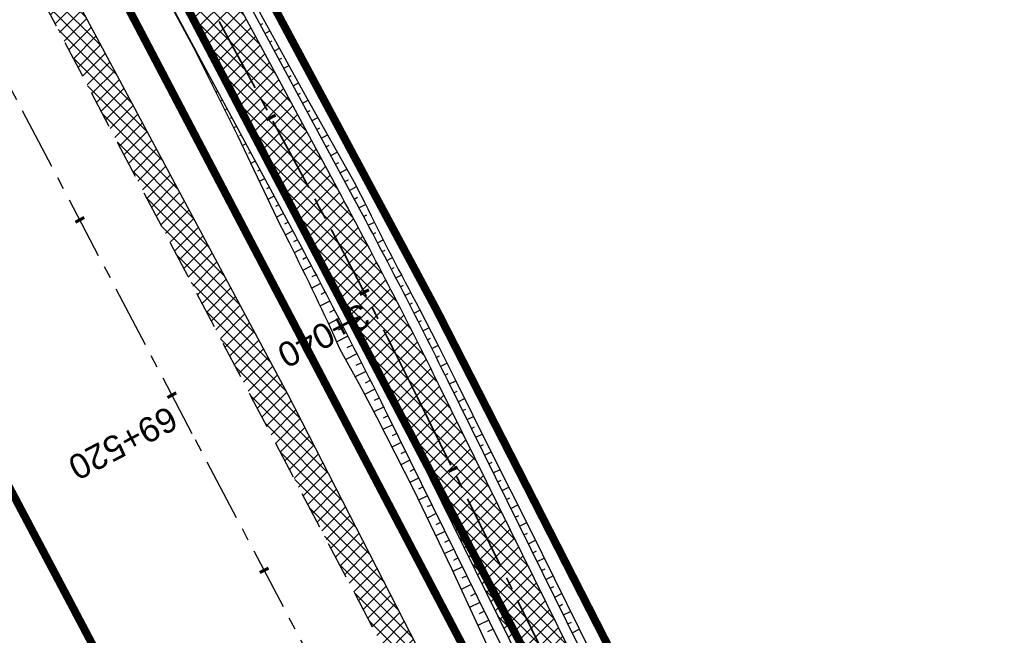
# Model space of a CAD drawing. Header units: metres. Extents: x 7529682 to 7533751, y 5721195 to 5727842.
# Tile 69 of 210: x 7531116 to 7531166, y 5725097 to 5725128. Entities that reach past the tile are written whole.
import ezdxf

# ---------------------------------------------------------------- set-up
doc = ezdxf.new("R2010")
doc.units = ezdxf.units.M
for name, pattern in [('817-dzialki-09-05-04$0$HIDDEN', [0.375, 0.25, -0.125]), ('ACAD_ISO05W100', [33, 24, -3, 0, -3, 0, -3]), ('CENTER', [50.8, 31.75, -6.35, 6.35, -6.35]), ('CENTER2', [28.575, 19.05, -3.175, 3.175, -3.175]), ('HIDDEN', [9.525, 6.35, -3.175])]:
    doc.linetypes.add(name, pattern=pattern)
for name, color, linetype in [('C-DROGI-SYTUACJA', 7, 'Continuous'), ('C-DROGI-SYTUACJA-ETYKIETY', 7, 'Continuous'), ('D-hatch-pobocza', 131, 'Continuous'), ('D-pobocza', 60, 'Continuous'), ('D-rowy', 160, 'Continuous'), ('D-skarpa', 2, 'Continuous'), ('D-skarpa-kreskowanie', 2, 'Continuous')]:
    doc.layers.add(name, color=color, linetype=linetype)
for name, color, linetype, lineweight, true_color in [('D-ewidencja-numery', 7, 'Continuous', 50, 0x40ff00), ('D-hatch-ciag-pieszo-rowerowy', 7, 'Continuous', 13, 0xff9f80), ('D-LR-etap-III', 7, '817-dzialki-09-05-04$0$HIDDEN', 50, 0x00008f)]:
    doc.layers.add(name, color=color, linetype=linetype, lineweight=lineweight, true_color=true_color)
for name, color, linetype, lineweight in [('D-krawędzie', 3, 'Continuous', 30), ('D-obrzeża', 2, 'Continuous', 30), ('D-oś', 10, 'CENTER', 30), ('D-pas-drogowy', 7, 'ACAD_ISO05W100', 50)]:
    doc.layers.add(name, color=color, linetype=linetype, lineweight=lineweight)
doc.layers.add('poprzeczki', color=7, linetype='Continuous', true_color=0x0000c7)
doc.styles.get("Standard").update_dxf_attribs({"font": 'arial.ttf'})
pattern_1 = [(45, (0, 0), (-0.33675960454, 0.33675960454), []), (135, (0, 0), (-0.33675960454, -0.33675960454), [])]

# ---------------------------------------------------------------- blocks, each defined once
blk = doc.blocks.new('AeccTickLine')
at = {"color": 0, "linetype": 'ByBlock', "lineweight": -2}
blk.add_line((0, 1), (0, -1), dxfattribs=at)

msp = doc.modelspace()

# ---------------------------------------------------------------- hatches: boundary and pattern name
at = {"layer": 'D-hatch-ciag-pieszo-rowerowy'}
h = msp.add_hatch(dxfattribs=at)
h.set_pattern_fill('ANSI37', color=256, scale=0.15, style=0)
h.set_pattern_definition(pattern_1)
h.paths.add_polyline_path([(7531118.165, 5725142.897), (7531117.077, 5725142.282), (7531130.341, 5725117.67, -0.009012), (7531135.299, 5725108.06), (7531145.036, 5725088.322, 0.075286), (7531150.171, 5725080.951), (7531151.457, 5725079.596), (7531152.272, 5725080.553), (7531151.217, 5725081.666, -0.075252), (7531146.083, 5725089.033), (7531136.397, 5725108.66, 0.008978), (7531131.457, 5725118.234)])
h.paths.add_polyline_path([(7531119.253, 5725143.512), (7531118.165, 5725142.897), (7531131.457, 5725118.234, -0.008978), (7531136.397, 5725108.66), (7531146.083, 5725089.033, 0.075252), (7531151.217, 5725081.666), (7531152.272, 5725080.553), (7531153.087, 5725081.511), (7531152.262, 5725082.381, -0.075217), (7531147.129, 5725089.744), (7531137.495, 5725109.262, 0.008945), (7531132.573, 5725118.799)])
at = {"layer": 'D-hatch-pobocza'}
h = msp.add_hatch(dxfattribs=at)
h.set_pattern_fill('ANSI37', color=256, scale=0.15, style=0)
h.set_pattern_definition(pattern_1)
h.paths.add_polyline_path([(7531057.01, 5725246.72), (7531044.19, 5725271.11), (7531030.97, 5725296.42), (7531019.37, 5725318.31), (7531007.54, 5725340.71), (7530994.47, 5725365.47), (7530982.58, 5725387.65), (7530971.81, 5725408.22), (7530959.96, 5725430.76), (7530944.54, 5725460.14), (7530935.92, 5725477.07), (7530923.1, 5725500.31), (7530908, 5725529.49), (7530889.658, 5725563.375), (7530889.586, 5725561.257), (7530918.172, 5725507.178), (7530950.163, 5725446.305), (7530993.419, 5725364.265), (7531022.766, 5725308.719), (7531053.81, 5725249.872), (7531081.166, 5725197.875), (7531103.902, 5725154.541), (7531128.123, 5725108.448), (7531149.321, 5725068.209), (7531151.44, 5725067.36), (7531152.004, 5725067.286), (7531141.2, 5725086.69), (7531129.87, 5725108.78), (7531118.46, 5725130.11), (7531107.39, 5725151.39), (7531095.36, 5725174.01), (7531083.61, 5725196.49), (7531071.56, 5725218.8)])

# ---------------------------------------------------------------- linework, layer by layer
at = {"layer": 'C-DROGI-SYTUACJA', "color": 10, "linetype": 'CENTER2', "lineweight": 35, "ltscale": 0.2}
msp.add_lwpolyline([(7531022.845, 5725323.708), (7531032.808, 5725305.571, -0.004228), (7531035.213, 5725301.104), (7531059.944, 5725254.223, -0.004401), (7531062.366, 5725249.531), (7531071.709, 5725231.04, 0.004122), (7531073.975, 5725226.644), (7531073.975, 5725226.644), (7531087.383, 5725201.158), (7531110.122, 5725157.821), (7531131.457, 5725118.234, -0.008978), (7531136.397, 5725108.66), (7531146.083, 5725089.033, 0.075252), (7531151.217, 5725081.666), (7531154.313, 5725078.4, -0.068936), (7531156.869, 5725074.83), (7531166.993, 5725055.55, -0.068732)], format="xyb", dxfattribs=at)
at = {"layer": 'D-ewidencja-numery', "color": 12, "ltscale": 15, "true_color": 0xc70000}
msp.add_lwpolyline([(7530900.952, 5725579.946), (7530904.81, 5725571.977), (7530903.682, 5725568.566), (7530908.901, 5725558.845), (7530910.252, 5725545.672), (7530912.873, 5725538.646), (7530945.278, 5725478.464), (7530959.692, 5725450.246), (7531002.827, 5725368.192), (7531044.704, 5725290.314), (7531064.099, 5725253.213), (7531083.01, 5725216.678), (7531113.013, 5725158.466), (7531137.364, 5725113.071), (7531150.831, 5725086.712), (7531159.746, 5725076.641), (7531166.31, 5725074.58), (7531172.29, 5725062.58)], dxfattribs=at)
at = {"layer": 'D-krawędzie', "linetype": 'HIDDEN', "ltscale": 0.3, "flags": 128}
msp.add_lwpolyline([(7530572.01, 5726166.06), (7530620.381, 5726072.761), (7530641.555, 5726032.008), (7530660.961, 5725995.07), (7530689.128, 5725941.54), (7530707.336, 5725907.032), (7530725.256, 5725873.093), (7530743.97, 5725837.654), (7530770.527, 5725787.119), (7530787.864, 5725754.267), (7530809.898, 5725712.542), (7530824.739, 5725684.389), (7530840.856, 5725653.693), (7530860.675, 5725616.154), (7530865.283, 5725607.394), (7530878.05, 5725583.08), (7530918.172, 5725507.178), (7530950.163, 5725446.305), (7530993.419, 5725364.265), (7531022.766, 5725308.719), (7531053.81, 5725249.872), (7531081.166, 5725197.875), (7531103.902, 5725154.541), (7531128.123, 5725108.448), (7531149.3, 5725068.25), (7531167.38, 5725033.767), (7531197.165, 5724976.988), (7531228.151, 5724918.034), (7531253.153, 5724870.491), (7531286.796, 5724806.654), (7531306.74, 5724768.665), (7531335.094, 5724714.652), (7531357.319, 5724672.439), (7531373.645, 5724641.454), (7531392.162, 5724605.999), (7531418.48, 5724555.853), (7531439.727, 5724515.582), (7531468.399, 5724461.077), (7531491.782, 5724416.528), (7531531.99, 5724339.833), (7531557.227, 5724291.659), (7531569.852, 5724267.577), (7531591.376, 5724226.548), (7531610.004, 5724191.103), (7531616.883, 5724177.999), (7531629.985, 5724153.025), (7531641.007, 5724132.022), (7531664.906, 5724087.617), (7531677.644, 5724064.786), (7531683.112, 5724054.988), (7531686.753, 5724048.18), (7531695.448, 5724031.697), (7531703.749, 5724015.917), (7531709.214, 5724005.514), (7531719.389, 5723986.147), (7531726.295, 5723973), (7531732.741, 5723960.736), (7531735.13, 5723956.19)], dxfattribs=at)
at = {"layer": 'D-LR-etap-III', "ltscale": 10, "flags": 128}
msp.add_lwpolyline([(7531750.474, 5723895.103, 0.4, 0.4, 0), (7531750.505, 5723895.13, 0.4, 0.4, 0), (7531682.71, 5724022.92, 0.4, 0.4, 0), (7531619.177, 5724147.204, 0.4, 0.4, 0), (7531592.309, 5724198.489, 0.4, 0.4, 0), (7531553.264, 5724272.919, 0.4, 0.4, 0), (7531504.02, 5724366.79, 0.4, 0.4, 0), (7531482.09, 5724407.62, 0.4, 0.4, 0), (7531412.35, 5724541.183, 0.4, 0.4, 0), (7531388.464, 5724586.93, 0.4, 0.4, 0), (7531345.12, 5724669.94, 0.4, 0.4, 0), (7531127.66, 5725081.67, 0.4, 0.4, 0), (7531059.253, 5725211.041, 0.4, 0.4, 0), (7531008.007, 5725307.954, 0.4, 0.4, 0), (7530964.182, 5725390.836, 0.4, 0.4, 0), (7530914.557, 5725484.684, 0.4, 0.4, 0), (7530865.243, 5725577.494, 0.4, 0.4, 0), (7530840.085, 5725624.059, 0.4, 0.4, 0), (7530802.56, 5725694.925, 0.4, 0.4, 0), (7530755.54, 5725787.51, 0.4, 0.4, 0), (7530708.718, 5725876.303, 0.4, 0.4, 0), (7530695.12, 5725902.09, 0.4, 0.4, 0), (7530642.914, 5726001.078, 0.4, 0.4, 0), (7530634.935, 5726016.147, 0.4, 0.4, 0), (7530610.82, 5726061.93, 0.4, 0.4, 0), (7530610.82, 5726061.93, 0.4, 0.4, 0), (7530607.21, 5726063.51, 0.4, 0.4, 0), (7530597.42, 5726080.68, 0.4, 0.4, 0), (7530591.16, 5726088.44, 0.4, 0.4, 0), (7530581.28, 5726107.21, 0.4, 0.4, 0), (7530571.29, 5726130.56, 0.4, 0.4, 0), (7530549.555, 5726171.527, 0.4, 0.4, 0), (7530531.014, 5726206.474, 0.4, 0.4, 0), (7530516.461, 5726236.017, 0.4, 0.4, 0), (7530500.799, 5726266.141, 0.4, 0.4, 0), (7530491.35, 5726283.94, 0.4, 0.4, 0), (7530482.4, 5726303.41, 0.4, 0.4, 0), (7530482.4, 5726303.41, 0.4, 0.4, 0), (7530450.41, 5726357.28, 0.4, 0.4, 0), (7530397.759, 5726458.5, 0.4, 0.4, 0), (7530334.708, 5726583.665, 0.4, 0.4, 0), (7530303.939, 5726645.168, 0.4, 0.4, 0), (7530300.51, 5726651.778, 0.4, 0.4, 0), (7530289.214, 5726671.967, 0.4, 0.4, 0), (7530281.54, 5726685.57, 0.4, 0.4, 0), (7530261.371, 5726724.163, 0.4, 0.4, 0), (7530254.03, 5726738.21, 0.4, 0.4, 0), (7530197.22, 5726845.06, 0.4, 0.4, 0), (7530194.71, 5726849.15, 0.4, 0.4, 0), (7530195.92, 5726850.75, 0.4, 0.4, 0), (7530170.547, 5726892.961, 0.4, 0.4, 0), (7530143.175, 5726945.066, 0.4, 0.4, 0), (7530105.06, 5727018.32, 0.4, 0.4, 0), (7530100.06, 5727027.16, 0.4, 0.4, 0), (7530062.319, 5727099.625, 0.4, 0.4, 0), (7530015.379, 5727189.42, 0.4, 0.4, 0), (7529983.208, 5727250.207, 0.4, 0.4, 0), (7529953.284, 5727306.747, 0.4, 0.4, 0), (7529900.671, 5727406.159, 0.4, 0.4, 0), (7529890.63, 5727425.131, 0.4, 0.4, 0), (7529875.155, 5727454.426, 0.4, 0.4, 0), (7529857.56, 5727487.787, 0.4, 0.4, 0), (7529835.194, 5727530.193, 0.4, 0.4, 0), (7529811.741, 5727574.662, 0.4, 0.4, 0), (7529792.102, 5727611.923, 0.4, 0.4, 0), (7529768.066, 5727657.47, 0.4, 0.4, 0), (7529755.211, 5727682.131, 0.4, 0.4, 0), (7529753.31, 5727681.13, 0.4, 0.4, 0), (7529739.21, 5727707.77, 0.4, 0.4, 0), (7529735.395, 5727711.252, 0.4, 0.4, 0), (7529725.42, 5727730.2, 0.4, 0.4, 0), (7529723.55, 5727729.88, 0.4, 0.4, 0), (7529695.567, 5727782.932, 0.4, 0.4, 0), (7529717.68, 5727794.024, 0.4, 0.4, 0), (7529736.275, 5727758.647, 0.4, 0.4, 0), (7529736.275, 5727758.647, 0.4, 0.4, 0), (7529744.511, 5727750.406, 0.4, 0.4, 0), (7529744.511, 5727750.406, 0.4, 0.4, 0), (7529750.283, 5727738.55, 0.4, 0.4, 0), (7529777.109, 5727687.569, 0.4, 0.4, 0), (7529796.515, 5727651.33, 0.4, 0.4, 0), (7529814.938, 5727616.793, 0.4, 0.4, 0), (7529839.007, 5727572.304, 0.4, 0.4, 0), (7529860.618, 5727532.509, 0.4, 0.4, 0), (7529882.349, 5727491.504, 0.4, 0.4, 0), (7529904.865, 5727449.096, 0.4, 0.4, 0), (7529920.747, 5727418.885, 0.4, 0.4, 0), (7529946.677, 5727368.547, 0.4, 0.4, 0), (7529972.025, 5727320.573, 0.4, 0.4, 0), (7529987.74, 5727290.153, 0.4, 0.4, 0), (7529996.497, 5727273.662, 0.4, 0.4, 0), (7530017.541, 5727234.203, 0.4, 0.4, 0), (7530033.054, 5727204.864, 0.4, 0.4, 0), (7530051.623, 5727170.223, 0.4, 0.4, 0), (7530069.277, 5727137.016, 0.4, 0.4, 0), (7530089.385, 5727097.534, 0.4, 0.4, 0), (7530109.713, 5727060.747, 0.4, 0.4, 0), (7530136.77, 5727011.64, 0.4, 0.4, 0), (7530162.447, 5726962.744, 0.4, 0.4, 0), (7530187.674, 5726916.992, 0.4, 0.4, 0), (7530207.821, 5726879.335, 0.4, 0.4, 0), (7530230.626, 5726834.519, 0.4, 0.4, 0), (7530262.288, 5726776.618, 0.4, 0.4, 0), (7530277.51, 5726760.213, 0.4, 0.4, 0), (7530286.037, 5726744.107, 0.4, 0.4, 0), (7530288.097, 5726735.884, 0.4, 0.4, 0), (7530290.394, 5726725.047, 0.4, 0.4, 0), (7530296.177, 5726713.583, 0.4, 0.4, 0), (7530302.726, 5726701.182, 0.4, 0.4, 0), (7530325.685, 5726657.466, 0.4, 0.4, 0), (7530343.244, 5726623.649, 0.4, 0.4, 0), (7530360.23, 5726591.747, 0.4, 0.4, 0), (7530383.209, 5726548.059, 0.4, 0.4, 0), (7530406.018, 5726503.606, 0.4, 0.4, 0), (7530427.465, 5726462.62, 0.4, 0.4, 0), (7530447.928, 5726424.388, 0.4, 0.4, 0), (7530471.127, 5726379.921, 0.4, 0.4, 0), (7530490.501, 5726343.033, 0.4, 0.4, 0), (7530509.499, 5726306.733, 0.4, 0.4, 0), (7530529.89, 5726267.244, 0.4, 0.4, 0), (7530543.852, 5726238.99, 0.4, 0.4, 0), (7530554.809, 5726218.944, 0.4, 0.4, 0), (7530559.027, 5726212.223, 0.4, 0.4, 0), (7530563.061, 5726206.41, 0.4, 0.4, 0), (7530566.934, 5726200.464, 0.4, 0.4, 0), (7530569.771, 5726194.902, 0.4, 0.4, 0), (7530571.473, 5726191.282, 0.4, 0.4, 0), (7530572.839, 5726188.025, 0.4, 0.4, 0), (7530575.295, 5726182.035, 0.4, 0.4, 0), (7530579.737, 5726173.306, 0.4, 0.4, 0), (7530583.3, 5726167.41, 0.4, 0.4, 0), (7530593.4, 5726163.33, 0.4, 0.4, 0), (7530598.618, 5726155.264, 0.4, 0.4, 0), (7530608.258, 5726140.497, 0.4, 0.4, 0), (7530603.27, 5726136.83, 0.4, 0.4, 0), (7530606.53, 5726131.84, 0.4, 0.4, 0), (7530604.239, 5726124.217, 0.4, 0.4, 0), (7530605.847, 5726121.63, 0.4, 0.4, 0), (7530608.972, 5726116.164, 0.4, 0.4, 0), (7530618.114, 5726097.791, 0.4, 0.4, 0), (7530651.213, 5726034.96, 0.4, 0.4, 0), (7530670.244, 5725998.611, 0.4, 0.4, 0), (7530698.075, 5725945.953, 0.4, 0.4, 0), (7530716.506, 5725911.305, 0.4, 0.4, 0), (7530735.223, 5725875.667, 0.4, 0.4, 0), (7530752.504, 5725842.155, 0.4, 0.4, 0), (7530778.311, 5725793.501, 0.4, 0.4, 0), (7530797.5, 5725756.382, 0.4, 0.4, 0), (7530812.519, 5725728.289, 0.4, 0.4, 0), (7530820.039, 5725713.16, 0.4, 0.4, 0), (7530822.422, 5725710.194, 0.4, 0.4, 0), (7530833.155, 5725688.801, 0.4, 0.4, 0), (7530849.629, 5725656.159, 0.4, 0.4, 0), (7530867.983, 5725621.964, 0.4, 0.4, 0), (7530872.63, 5725612.888, 0.4, 0.4, 0), (7530880.354, 5725597.595, 0.4, 0.4, 0), (7530883.839, 5725593.389, 0.4, 0.4, 0), (7530891.782, 5725587.763, 0.4, 0.4, 0), (7530895.039, 5725584.281, 0.4, 0.4, 0), (7530897.034, 5725580.941, 0.4, 0.4, 0), (7530900.952, 5725579.946, 0.4, 0.4, 0), (7530904.81, 5725571.977, 0.4, 0.4, 0), (7530903.682, 5725568.566, 0.4, 0.4, 0), (7530908.901, 5725558.845, 0.4, 0.4, 0), (7530910.252, 5725545.672, 0.4, 0.4, 0), (7530912.873, 5725538.646, 0.4, 0.4, 0), (7530945.278, 5725478.464, 0.4, 0.4, 0), (7530959.692, 5725450.246, 0.4, 0.4, 0), (7531002.827, 5725368.192, 0.4, 0.4, 0), (7531044.704, 5725290.314, 0.4, 0.4, 0), (7531064.099, 5725253.213, 0.4, 0.4, 0), (7531083.01, 5725216.678, 0.4, 0.4, 0), (7531113.013, 5725158.466, 0.4, 0.4, 0), (7531137.364, 5725113.071, 0.4, 0.4, 0), (7531150.831, 5725086.712, 0.4, 0.4, 0), (7531159.746, 5725076.641, 0.4, 0.4, 0), (7531166.31, 5725074.58, 0.4, 0.4, 0), (7531172.29, 5725062.58, 0.4, 0.4, 0), (7531170.59, 5725055.606, 0.4, 0.4, 0), (7531173.733, 5725044.081, 0.4, 0.4, 0), (7531215.342, 5724964.86, 0.4, 0.4, 0), (7531238.054, 5724921.685, 0.4, 0.4, 0), (7531262.39, 5724875.283, 0.4, 0.4, 0), (7531295.587, 5724811.266, 0.4, 0.4, 0), (7531348.488, 5724712.363, 0.4, 0.4, 0), (7531363.741, 5724682.684, 0.4, 0.4, 0), (7531366.987, 5724675.865, 0.4, 0.4, 0), (7531382.541, 5724646.111, 0.4, 0.4, 0), (7531401.299, 5724610.875, 0.4, 0.4, 0), (7531428.965, 5724558.862, 0.4, 0.4, 0), (7531449.111, 5724520.398, 0.4, 0.4, 0), (7531477.293, 5724465.831, 0.4, 0.4, 0), (7531500.996, 5724421.113, 0.4, 0.4, 0), (7531512.122, 5724400.549, 0.4, 0.4, 0), (7531513.782, 5724396.757, 0.4, 0.4, 0), (7531526.32, 5724379.39, 0.4, 0.4, 0), (7531566.784, 5724302.736, 0.4, 0.4, 0), (7531612.277, 5724225.61, 0.4, 0.4, 0), (7531620.493, 5724210.548, 0.4, 0.4, 0), (7531631.578, 5724196.258, 0.4, 0.4, 0), (7531653.484, 5724152.434, 0.4, 0.4, 0), (7531661.151, 5724128.494, 0.4, 0.4, 0), (7531673.881, 5724101.186, 0.4, 0.4, 0), (7531684.691, 5724081.184, 0.4, 0.4, 0), (7531699.212, 5724051.17, 0.4, 0.4, 0), (7531704.034, 5724040.584, 0.4, 0.4, 0), (7531704.034, 5724040.584, 0.4, 0.4, 0), (7531703.913, 5724037.17, 0.4, 0.4, 0), (7531736.42, 5723969.232, 0.4, 0.4, 0), (7531738.285, 5723967.699, 0.4, 0.4, 0), (7531742.181, 5723962.346, 0.4, 0.4, 0), (7531744.286, 5723958.616, 0.4, 0.4, 0), (7531755.393, 5723944.193, 0.4, 0.4, 0), (7531758.69, 5723936.76, 0.4, 0.4, 0), (7531780.08, 5723929.25, 0.4, 0.4, 0), (7531792.612, 5723906.338, 0.4, 0.4, 0), (7531792.612, 5723906.338, 0.4, 0.4, 0), (7531756.962, 5723883.055, 0.4, 0.4, 0), (7531750.46, 5723895.13, 0.4, 0.4, 0), (7531750.46, 5723895.13, 0, 0, 0)], format="xyseb", dxfattribs=at)
at = {"layer": 'D-obrzeża'}
for points in [[(7531164.322, 5725069.743), (7531163.358, 5725071.533), (7531162.183, 5725071.113, -0.373479), (7531159.739, 5725072.063), (7531157.82, 5725075.705, 0.068604), (7531155.434, 5725079.035), (7531152.262, 5725082.381, -0.075217), (7531147.129, 5725089.744), (7531137.495, 5725109.262, 0.008945), (7531132.573, 5725118.799), (7531111.229, 5725158.402), (7531088.49, 5725201.74), (7531075.086, 5725227.216, -0.004122), (7531072.82, 5725231.613), (7531063.477, 5725250.104, 0.004401), (7531061.055, 5725254.796), (7531036.314, 5725301.696, 0.004228), (7531033.909, 5725306.164), (7531023.945, 5725324.301, -0.004067)], [(7531021.744, 5725323.115), (7531031.707, 5725304.978, -0.004228), (7531034.112, 5725300.511), (7531058.833, 5725253.649, -0.004401), (7531061.256, 5725248.957), (7531070.597, 5725230.467, 0.004122), (7531072.864, 5725226.071), (7531086.277, 5725200.577), (7531109.015, 5725157.24), (7531130.341, 5725117.67, -0.009012), (7531135.299, 5725108.06), (7531145.036, 5725088.322, 0.075286), (7531150.171, 5725080.951), (7531153.382, 5725077.565, -0.068604), (7531155.769, 5725074.235), (7531156.913, 5725072.064), (7531159.315, 5725067.483)]]:
    msp.add_lwpolyline(points, format="xyb", dxfattribs=at)
at = {"layer": 'D-oś', "ltscale": 0.1}
msp.add_lwpolyline([(7531164.28, 5725032.142), (7531146.202, 5725066.622), (7531125.026, 5725106.818), (7531100.803, 5725152.914), (7531078.067, 5725196.247), (7531050.713, 5725248.241), (7531019.672, 5725307.084), (7530990.323, 5725362.632), (7530947.066, 5725444.675), (7530915.075, 5725505.546), (7530874.954, 5725581.449)], dxfattribs=at)
at = {"layer": 'D-pas-drogowy', "ltscale": 0.2, "flags": 128}
msp.add_lwpolyline([(7531633.019, 5724182.834, 0.4, 0.4, 0), (7531617.559, 5724211.608, 0.4, 0.4, 0), (7531566.784, 5724302.736, 0.4, 0.4, 0), (7531538.419, 5724356.47, 0.4, 0.4, 0), (7531526.32, 5724379.39, 0.4, 0.4, 0), (7531516.102, 5724393.607, 0.4, 0.4, 0.001485), (7531513.78, 5724396.838, 0.4, 0.4, 0), (7531501.87, 5724413.41, 0.4, 0.4, 0), (7531474.926, 5724464.508, 0.4, 0.4, 0), (7531446.2, 5724518.992, 0.4, 0.4, 0), (7531424.962, 5724559.262, 0.4, 0.4, 0), (7531398.444, 5724609.566, 0.4, 0.4, 0), (7531379.647, 5724645.216, 0.4, 0.4, 0), (7531365.23, 5724672.56, 0.4, 0.4, 0), (7531341.306, 5724717.915, 0.4, 0.4, 0), (7531312.9, 5724771.789, 0.4, 0.4, 0), (7531292.591, 5724810.307, 0.4, 0.4, 0), (7531259.392, 5724873.271, 0.4, 0.4, 0), (7531233.74, 5724921.923, 0.4, 0.4, 0), (7531203.073, 5724980.092, 0.4, 0.4, 0), (7531173.471, 5725036.225, 0.4, 0.4, 0), (7531168.27, 5725046.09, 0.4, 0.4, 0), (7531172.29, 5725062.58, 0.4, 0.4, 0), (7531166.31, 5725074.58, 0.4, 0.4, 0), (7531150.32, 5725079.6, 0.4, 0.4, 0), (7531141.5, 5725096.43, 0.4, 0.4, 0), (7531109.312, 5725157.814, 0.4, 0.4, 0), (7531086.641, 5725201.048, 0.4, 0.4, 0), (7531059.198, 5725253.384, 0.4, 0.4, 0), (7531028.207, 5725312.489, 0.4, 0.4, 0), (7530999.105, 5725367.99, 0.4, 0.4, 0), (7530956.248, 5725449.725, 0.4, 0.4, 0), (7530924.398, 5725510.464, 0.4, 0.4, 0), (7530897.51, 5725561.74, 0.4, 0.4, 0), (7530894.46, 5725566.14, 0.4, 0.4, 0), (7530892.16, 5725570.49, 0.4, 0.4, 0), (7530869.363, 5725613.307, 0.4, 0.4, 0), (7530861.694, 5725627.705, 0.4, 0.4, 0), (7530852.74, 5725644.52, 0.4, 0.4, 0), (7530831.51, 5725684.2, 0.4, 0.4, 0), (7530811.13, 5725722.52, 0.4, 0.4, 0), (7530792.348, 5725757.941, 0.4, 0.4, 0), (7530768.03, 5725803.8, 0.4, 0.4, 0), (7530748.769, 5725840.179, 0.4, 0.4, 0), (7530727.7, 5725879.97, 0.4, 0.4, 0), (7530712.098, 5725909.545, 0.4, 0.4, 0), (7530693.644, 5725944.645, 0.4, 0.4, 0), (7530665.702, 5725997.539, 0.4, 0.4, 0), (7530641.76, 5726042.88, 0.4, 0.4, 0), (7530616.5, 5726091.48, 0.4, 0.4, 0), (7530604.628, 5726114.32, 0.4, 0.4, -0.007763), (7530602.5, 5726118.43, 0.4, 0.4, 0), (7530603.992, 5726123.395, 0.4, 0.4, 0), (7530606.53, 5726131.84, 0.4, 0.4, 0), (7530603.27, 5726136.83, 0.4, 0.4, 0), (7530593.776, 5726151.369, 0.4, 0.4, 0), (7530590.203, 5726156.84, 0.4, 0.4, 0), (7530583.3, 5726167.41, 0.4, 0.4, 0), (7530580.578, 5726170.428, 0.4, 0.4, 0), (7530575.85, 5726175.67, 0.4, 0.4, 0), (7530569.01, 5726186.66, 0.4, 0.4, 0), (7530562.555, 5726199.189, 0.4, 0.4, 0), (7530555.67, 5726211.39, 0.4, 0.4, 0), (7530548.29, 5726224.23, 0.4, 0.4, 0), (7530540.58, 5726237.71, 0.4, 0.4, 0), (7530532.68, 5726252.65, 0.4, 0.4, 0), (7530524.06, 5726269.35, 0.4, 0.4, 0), (7530502.82, 5726309.91, 0.4, 0.4, 0), (7530488.83, 5726336.63, 0.4, 0.4, 0), (7530466.03, 5726380.16, 0.4, 0.4, 0), (7530438.47, 5726432.77, 0.4, 0.4, 0), (7530424.53, 5726459.09, 0.4, 0.4, 0), (7530401.63, 5726502.97, 0.4, 0.4, 0), (7530383.38, 5726538.06, 0.4, 0.4, 0), (7530353.97, 5726593.52, 0.4, 0.4, 0), (7530338.47, 5726622.74, 0.4, 0.4, 0), (7530322.01, 5726653.88, 0.4, 0.4, 0), (7530297.54, 5726700.33, 0.4, 0.4, 0), (7530287.38, 5726719.6, 0.4, 0.4, 0), (7530285.95, 5726722.316, 0.4, 0.4, 0), (7530280.26, 5726733.12, 0.4, 0.4, 0), (7530266.73, 5726758.74, 0.4, 0.4, 0), (7530260.42, 5726770.47, 0.4, 0.4, 0), (7530253.25, 5726783.82, 0.4, 0.4, 0), (7530244.95, 5726799.33, 0.4, 0.4, 0), (7530239.39, 5726808.49, 0.4, 0.4, 0), (7530238.29, 5726807.9, 0.4, 0.4, 0), (7530218.11, 5726850.67, 0.4, 0.4, 0), (7530175.907, 5726928.168, 0.4, 0.4, 0), (7530096.68, 5727076.15, 0.4, 0.4, 0), (7530094.68, 5727079.89, 0.4, 0.4, 0), (7530064.597, 5727135.523, 0.4, 0.4, 0), (7530046.731, 5727168.892, 0.4, 0.4, 0), (7530025.803, 5727208.461, 0.4, 0.4, 0), (7530012.847, 5727232.979, 0.4, 0.4, 0), (7529994.15, 5727268.45, 0.4, 0.4, 0), (7529981.671, 5727291.93, 0.4, 0.4, 0), (7529949.89, 5727351.73, 0.4, 0.4, 0), (7529924.75, 5727399.03, 0.4, 0.4, 0), (7529915.516, 5727417.1, 0.4, 0.4, 0), (7529885.83, 5727475.19, 0.4, 0.4, 0), (7529862.56, 5727519.97, 0.4, 0.4, 0), (7529852.985, 5727538.191, 0.4, 0.4, 0), (7529836.513, 5727569.511, 0.4, 0.4, 0), (7529815.369, 5727609.141, 0.4, 0.4, 0), (7529792.795, 5727651.247, 0.4, 0.4, 0), (7529774.199, 5727685.858, 0.4, 0.4, 0), (7529746.966, 5727736.059, 0.4, 0.4, 0), (7529733.92, 5727757.62, 0.4, 0.4, 0), (7529708.607, 5727806.389, 0.4, 0.4, 0), (7529688.492, 5727796.345, 0.4, 0.4, 0), (7529723.55, 5727729.88, 0.4, 0.4, 0), (7529725.42, 5727730.2, 0.4, 0.4, 0), (7529735.38, 5727711.28, 0.4, 0.4, 0), (7529739.21, 5727707.77, 0.4, 0.4, 0), (7529753.31, 5727681.13, 0.4, 0.4, 0), (7529755.178, 5727682.114, 0.4, 0.4, 0), (7529792.102, 5727611.923, 0.4, 0.4, 0), (7529811.741, 5727574.662, 0.4, 0.4, 0), (7529835.194, 5727530.193, 0.4, 0.4, 0), (7529857.56, 5727487.787, 0.4, 0.4, 0), (7529875.155, 5727454.426, 0.4, 0.4, 0), (7529890.63, 5727425.131, 0.4, 0.4, 0), (7529900.671, 5727406.159, 0.4, 0.4, 0), (7529953.284, 5727306.747, 0.4, 0.4, 0), (7529983.208, 5727250.207, 0.4, 0.4, 0), (7530015.379, 5727189.42, 0.4, 0.4, 0), (7530062.319, 5727099.625, 0.4, 0.4, 0), (7530100.06, 5727027.16, 0.4, 0.4, 0), (7530105.06, 5727018.32, 0.4, 0.4, 0), (7530143.175, 5726945.066, 0.4, 0.4, 0), (7530170.547, 5726892.961, 0.4, 0.4, 0), (7530195.92, 5726850.75, 0.4, 0.4, 0), (7530194.71, 5726849.15, 0.4, 0.4, 0), (7530197.22, 5726845.06, 0.4, 0.4, 0), (7530254.03, 5726738.21, 0.4, 0.4, 0), (7530261.371, 5726724.163, 0.4, 0.4, 0), (7530281.54, 5726685.57, 0.4, 0.4, 0), (7530289.214, 5726671.967, 0.4, 0.4, 0), (7530300.51, 5726651.778, 0.4, 0.4, 0), (7530303.939, 5726645.168, 0.4, 0.4, 0), (7530334.708, 5726583.665, 0.4, 0.4, 0), (7530397.759, 5726458.5, 0.4, 0.4, 0), (7530450.41, 5726357.28, 0.4, 0.4, 0), (7530482.4, 5726303.41, 0.4, 0.4, 0), (7530483.688, 5726301.003, 0.4, 0.4, 0), (7530491.35, 5726283.94, 0.4, 0.4, 0), (7530512.67, 5726243.78, 0.4, 0.4, 0), (7530529.43, 5726209.46, 0.4, 0.4, 0), (7530571.29, 5726130.56, 0.4, 0.4, 0), (7530581.28, 5726107.21, 0.4, 0.4, 0), (7530591.16, 5726088.44, 0.4, 0.4, 0), (7530597.42, 5726080.68, 0.4, 0.4, 0), (7530607.21, 5726063.51, 0.4, 0.4, 0), (7530610.82, 5726061.93, 0.4, 0.4, 0), (7530634.935, 5726016.147, 0.4, 0.4, 0), (7530642.914, 5726001.078, 0.4, 0.4, 0), (7530695.12, 5725902.09, 0.4, 0.4, 0), (7530708.718, 5725876.303, 0.4, 0.4, 0), (7530755.54, 5725787.51, 0.4, 0.4, 0), (7530802.56, 5725694.925, 0.4, 0.4, 0), (7530840.085, 5725624.059, 0.4, 0.4, 0), (7530865.243, 5725577.494, 0.4, 0.4, 0), (7530914.557, 5725484.684, 0.4, 0.4, 0), (7530964.182, 5725390.836, 0.4, 0.4, 0), (7531008.007, 5725307.954, 0.4, 0.4, 0), (7531059.253, 5725211.041, 0.4, 0.4, 0), (7531127.66, 5725081.67, 0.4, 0.4, 0), (7531345.12, 5724669.94, 0.4, 0.4, 0), (7531388.464, 5724586.93, 0.4, 0.4, 0), (7531412.35, 5724541.183, 0.4, 0.4, 0), (7531482.09, 5724407.62, 0.4, 0.4, 0), (7531504.02, 5724366.79, 0.4, 0.4, 0), (7531519.374, 5724337.52, 0.4, 0.4, 0), (7531563.749, 5724252.932, 0.4, 0.4, 0), (7531602.175, 5724179.681, 0.4, 0.4, 0), (7531619.177, 5724147.204, 0.4, 0.4, 0), (7531625.038, 5724135.635, 0.4, 0.4, 0), (7531656.796, 5724073.316, 0.4, 0.4, 0), (7531675.12, 5724037.36, 0.4, 0.4, 0), (7531682.71, 5724022.92, 0.4, 0.4, 0), (7531705.565, 5723979.811, 0.4, 0.4, 0), (7531736.606, 5723921.262, 0.4, 0.4, 0), (7531750.46, 5723895.13, 0.4, 0.4, 0), (7531740.77, 5723886.56, 0.4, 0.4, 0), (7531732.86, 5723885, 0.4, 0.4, 0), (7531722.18, 5723887.77, 0.4, 0.4, 0), (7531729.87, 5723862.17, 0.4, 0.4, 0), (7531742.92, 5723861.93, 0.4, 0.4, 0), (7531763.71, 5723859.52, 0.4, 0.4, 0), (7531768.42, 5723854.12, 0.4, 0.4, 0), (7531787.42, 5723817.97, 0.4, 0.4, 0), (7531795.57, 5723809.82, 0.4, 0.4, 0), (7531816.347, 5723819.85, 0.4, 0.4, 0), (7531816.347, 5723819.85, 0.4, 0.4, 0), (7531805.06, 5723843.23, 0.4, 0.4, 0), (7531803.61, 5723886.23, 0.4, 0.4, 0), (7531803.61, 5723886.23, 0.4, 0.4, 0), (7531780.08, 5723929.25, 0.4, 0.4, 0), (7531758.69, 5723936.76, 0.4, 0.4, 0), (7531749.359, 5723946.412, 0.4, 0.4, 0), (7531742.71, 5723953.29, 0.4, 0.4, 0), (7531735.177, 5723967.878, 0.4, 0.4, 0), (7531722.37, 5723992.68, 0.4, 0.4, 0), (7531705.042, 5724030.886, 0.4, 0.4, 0), (7531699.47, 5724043.17, 0.4, 0.4, 0), (7531692.69, 5724058.11, 0.4, 0.4, 0), (7531679.672, 5724084.017, 0.4, 0.4, 0), (7531674.55, 5724094.21, 0.4, 0.4, 0), (7531666.633, 5724114.003, 0.4, 0.4, 0), (7531649, 5724153.82, 0.4, 0.4, 0), (7531641.49, 5724149.34, 0.4, 0.4, 0), (7531626.04, 5724179.34, 0.4, 0.4, 0), (7531633.03, 5724182.84, 0, 0, 0)], format="xyseb", dxfattribs=at)
at = {"layer": 'D-pobocza'}
msp.add_lwpolyline([(7531149.321, 5725068.209), (7531151.44, 5725067.36), (7531152.004, 5725067.286), (7531141.2, 5725086.69), (7531129.87, 5725108.78), (7531118.46, 5725130.11), (7531107.39, 5725151.39), (7531095.36, 5725174.01), (7531083.61, 5725196.49), (7531071.56, 5725218.8), (7531057.01, 5725246.72), (7531044.19, 5725271.11), (7531030.97, 5725296.42), (7531019.37, 5725318.31), (7531007.54, 5725340.71), (7530994.47, 5725365.47), (7530982.58, 5725387.65), (7530971.81, 5725408.22), (7530959.96, 5725430.76), (7530944.54, 5725460.14), (7530935.92, 5725477.07), (7530923.1, 5725500.31), (7530908, 5725529.49), (7530889.658, 5725563.375)], dxfattribs=at)
for points in [[(7531164.779, 5725069.951), (7531163.594, 5725072.149), (7531162.014, 5725071.583, -0.373479), (7531160.181, 5725072.296), (7531158.231, 5725075.999, 0.068604), (7531155.844, 5725079.329), (7531152.68, 5725082.666, -0.075201), (7531147.548, 5725090.028), (7531137.931, 5725109.508, 0.008929), (7531133.017, 5725119.028), (7531111.671, 5725158.634), (7531088.933, 5725201.972), (7531075.531, 5725227.446, -0.004122), (7531073.264, 5725231.842), (7531063.921, 5725250.334, 0.004401), (7531061.499, 5725255.026), (7531036.754, 5725301.933, 0.004228), (7531034.349, 5725306.401), (7531024.385, 5725324.538, -0.004067)], [(7531021.304, 5725322.878), (7531031.267, 5725304.741, -0.004228), (7531033.672, 5725300.274), (7531058.389, 5725253.42, -0.004401), (7531060.811, 5725248.728), (7531070.153, 5725230.238, 0.004122), (7531072.42, 5725225.841), (7531085.834, 5725200.344), (7531108.572, 5725157.008), (7531129.895, 5725117.444, -0.009025), (7531134.86, 5725107.82), (7531144.617, 5725088.038, 0.075299), (7531149.753, 5725080.666), (7531152.972, 5725077.271, -0.068604), (7531155.359, 5725073.941), (7531156.471, 5725071.831), (7531158.836, 5725067.319)]]:
    msp.add_lwpolyline(points, format="xyb", dxfattribs=at)
at = {"layer": 'D-rowy', "linetype": 'HIDDEN', "ltscale": 0.1, "const_width": 0.4, "flags": 128}
msp.add_lwpolyline([(7531149.9, 5725074.79), (7531149.9, 5725074.79), (7531138.641, 5725096.214), (7531118.877, 5725133.871), (7531109.577, 5725151.722), (7531096.948, 5725175.106), (7531083.449, 5725201.131), (7531075.375, 5725216.126), (7531058.983, 5725247.129), (7531038.532, 5725286.309), (7531017.626, 5725325.254), (7530968.704, 5725418.289), (7530946.218, 5725461.539)], dxfattribs=at)
at = {"layer": 'D-skarpa', "linetype": 'Continuous'}
for points in [[(7531122.702, 5725130.754), (7531125.078, 5725126.355), (7531127.302, 5725121.874), (7531129.465, 5725117.359), (7531129.541, 5725117.201), (7531129.911, 5725116.471, -0.012598), (7531132.484, 5725111.097), (7531133.441, 5725109.358), (7531134.34, 5725107.645), (7531136.179, 5725104.035), (7531138.108, 5725100.027), (7531143.743, 5725087.878)], [(7531128.404, 5725128.147), (7531130.817, 5725123.768), (7531133.264, 5725119.407), (7531133.344, 5725119.251), (7531133.72, 5725118.51, 0.009425), (7531136.488, 5725113.139), (7531137.402, 5725111.345), (7531138.282, 5725109.59), (7531140.093, 5725105.966), (7531142.091, 5725101.993), (7531144.543, 5725097.011), (7531146.758, 5725092.529)]]:
    msp.add_lwpolyline(points, format="xyb", dxfattribs=at)
at = {"layer": 'D-skarpa-kreskowanie', "linetype": 'Continuous'}
for p, q in [((7531124.409, 5725127.623, 107.889), (7531124.396, 5725127.617, 107.887)), ((7531128.465, 5725127.474, 108.023), (7531128.585, 5725127.538, 107.932)), ((7531124.646, 5725127.183, 107.89), (7531124.64, 5725127.18, 107.888)), ((7531128.703, 5725127.034, 108.023), (7531128.945, 5725127.164, 107.84)), ((7531124.883, 5725126.743, 107.891), (7531124.871, 5725126.737, 107.884)), ((7531128.94, 5725126.593, 108.024), (7531129.063, 5725126.66, 107.931)), ((7531125.12, 5725126.303, 107.892), (7531125.114, 5725126.299, 107.887)), ((7531125.358, 5725125.863, 107.892), (7531125.329, 5725125.848, 107.871)), ((7531129.177, 5725126.153, 108.025), (7531129.428, 5725126.288, 107.835)), ((7531125.595, 5725125.423, 107.893), (7531125.573, 5725125.411, 107.877)), ((7531129.414, 5725125.713, 108.026), (7531129.542, 5725125.782, 107.929)), ((7531129.651, 5725125.273, 108.026), (7531129.911, 5725125.413, 107.83)), ((7531125.832, 5725124.983, 107.894), (7531125.774, 5725124.951, 107.85)), ((7531129.889, 5725124.833, 108.027), (7531130.02, 5725124.904, 107.927)), ((7531126.069, 5725124.542, 107.895), (7531126.033, 5725124.523, 107.867)), ((7531130.126, 5725124.393, 108.028), (7531130.393, 5725124.537, 107.825)), ((7531126.306, 5725124.102, 107.895), (7531126.219, 5725124.055, 107.829)), ((7531130.363, 5725123.953, 108.028), (7531130.499, 5725124.026, 107.926)), ((7531126.544, 5725123.662, 107.896), (7531126.493, 5725123.635, 107.858)), ((7531130.6, 5725123.512, 108.029), (7531130.877, 5725123.661, 107.82)), ((7531126.781, 5725123.222, 107.897), (7531126.664, 5725123.159, 107.808)), ((7531130.838, 5725123.072, 108.03), (7531130.979, 5725123.149, 107.923)), ((7531127.018, 5725122.782, 107.898), (7531126.952, 5725122.746, 107.848)), ((7531131.075, 5725122.632, 108.031), (7531131.366, 5725122.789, 107.81)), ((7531127.255, 5725122.342, 107.898), (7531127.109, 5725122.263, 107.788)), ((7531127.493, 5725121.901, 107.899), (7531127.412, 5725121.858, 107.838)), ((7531131.312, 5725122.192, 108.031), (7531131.461, 5725122.272, 107.918)), ((7531131.549, 5725121.752, 108.032), (7531131.856, 5725121.917, 107.8)), ((7531127.73, 5725121.461, 107.9), (7531127.547, 5725121.363, 107.761)), ((7531131.786, 5725121.312, 108.033), (7531131.943, 5725121.396, 107.914)), ((7531127.967, 5725121.021, 107.901), (7531127.865, 5725120.966, 107.823)), ((7531132.024, 5725120.871, 108.034), (7531132.345, 5725121.045, 107.79)), ((7531128.204, 5725120.581, 107.901), (7531127.979, 5725120.46, 107.731)), ((7531132.261, 5725120.431, 108.034), (7531132.425, 5725120.52, 107.91)), ((7531128.441, 5725120.141, 107.902), (7531128.319, 5725120.075, 107.809)), ((7531132.498, 5725119.991, 108.035), (7531132.835, 5725120.173, 107.78)), ((7531128.679, 5725119.701, 107.903), (7531128.412, 5725119.557, 107.701)), ((7531132.735, 5725119.551, 108.036), (7531132.907, 5725119.644, 107.906)), ((7531128.916, 5725119.261, 107.904), (7531128.772, 5725119.183, 107.795)), ((7531132.973, 5725119.111, 108.037), (7531133.32, 5725119.298, 107.774)), ((7531129.153, 5725118.82, 107.904), (7531128.844, 5725118.654, 107.671)), ((7531133.209, 5725118.67, 108.037), (7531133.378, 5725118.761, 107.91)), ((7531133.445, 5725118.23, 108.038), (7531133.773, 5725118.405, 107.791)), ((7531129.39, 5725118.38, 107.905), (7531129.226, 5725118.292, 107.78)), ((7531129.628, 5725117.94, 107.906), (7531129.277, 5725117.751, 107.64)), ((7531129.865, 5725117.5, 107.907), (7531129.679, 5725117.4, 107.766)), ((7531133.68, 5725117.788, 108.039), (7531133.839, 5725117.873, 107.919)), ((7531133.914, 5725117.347, 108.04), (7531134.222, 5725117.51, 107.807)), ((7531130.101, 5725117.06, 107.907), (7531129.717, 5725116.853, 107.616)), ((7531134.149, 5725116.905, 108.04), (7531134.298, 5725116.984, 107.928)), ((7531130.338, 5725116.619, 107.908), (7531130.141, 5725116.513, 107.759)), ((7531134.383, 5725116.463, 108.041), (7531134.673, 5725116.616, 107.823)), ((7531130.572, 5725116.177, 107.909), (7531130.17, 5725115.963, 107.605)), ((7531134.614, 5725116.02, 108.042), (7531134.76, 5725116.096, 107.932)), ((7531130.807, 5725115.736, 107.91), (7531130.602, 5725115.627, 107.755)), ((7531134.846, 5725115.577, 108.043), (7531135.139, 5725115.73, 107.822)), ((7531131.041, 5725115.294, 107.91), (7531130.624, 5725115.074, 107.596)), ((7531135.078, 5725115.134, 108.043), (7531135.225, 5725115.21, 107.933)), ((7531131.275, 5725114.852, 107.911), (7531131.062, 5725114.74, 107.75)), ((7531135.309, 5725114.69, 108.044), (7531135.604, 5725114.843, 107.822)), ((7531131.507, 5725114.409, 107.912), (7531131.065, 5725114.177, 107.579)), ((7531131.739, 5725113.966, 107.913), (7531131.51, 5725113.847, 107.74)), ((7531135.537, 5725114.246, 108.045), (7531135.686, 5725114.322, 107.933)), ((7531135.766, 5725113.801, 108.045), (7531136.065, 5725113.955, 107.821)), ((7531131.97, 5725113.523, 107.913), (7531131.496, 5725113.276, 107.557)), ((7531135.995, 5725113.356, 108.046), (7531136.145, 5725113.433, 107.934)), ((7531132.201, 5725113.08, 107.914), (7531131.955, 5725112.952, 107.729)), ((7531136.223, 5725112.911, 108.047), (7531136.525, 5725113.065, 107.821)), ((7531132.43, 5725112.635, 107.915), (7531131.914, 5725112.369, 107.528)), ((7531136.448, 5725112.465, 108.048), (7531136.6, 5725112.542, 107.934)), ((7531132.659, 5725112.19, 107.916), (7531132.389, 5725112.052, 107.713)), ((7531136.674, 5725112.019, 108.048), (7531136.98, 5725112.174, 107.82)), ((7531132.887, 5725111.746, 107.916), (7531132.323, 5725111.457, 107.494)), ((7531136.9, 5725111.573, 108.049), (7531137.053, 5725111.65, 107.934)), ((7531133.115, 5725111.301, 107.917), (7531132.825, 5725111.153, 107.7)), ((7531137.125, 5725111.126, 108.05), (7531137.434, 5725111.281, 107.819)), ((7531133.341, 5725110.854, 107.918), (7531132.775, 5725110.568, 107.495)), ((7531137.348, 5725110.679, 108.051), (7531137.503, 5725110.756, 107.935)), ((7531133.792, 5725109.962, 107.919), (7531133.257, 5725109.693, 107.519)), ((7531133.566, 5725110.408, 107.918), (7531133.291, 5725110.269, 107.713)), ((7531137.57, 5725110.231, 108.051), (7531137.883, 5725110.387, 107.819)), ((7531134.017, 5725109.516, 107.92), (7531133.756, 5725109.385, 107.725)), ((7531137.793, 5725109.783, 108.052), (7531137.95, 5725109.861, 107.935)), ((7531138.015, 5725109.336, 108.053), (7531138.332, 5725109.492, 107.818)), ((7531134.24, 5725109.068, 107.921), (7531133.727, 5725108.812, 107.539)), ((7531138.237, 5725108.887, 108.054), (7531138.396, 5725108.966, 107.935)), ((7531134.463, 5725108.62, 107.921), (7531134.211, 5725108.495, 107.734)), ((7531138.458, 5725108.439, 108.054), (7531138.779, 5725108.597, 107.816)), ((7531134.685, 5725108.173, 107.922), (7531134.192, 5725107.928, 107.555)), ((7531138.679, 5725107.99, 108.055), (7531138.841, 5725108.07, 107.935)), ((7531134.907, 5725107.725, 107.923), (7531134.665, 5725107.605, 107.742)), ((7531138.9, 5725107.542, 108.056), (7531139.225, 5725107.702, 107.814)), ((7531135.129, 5725107.276, 107.924), (7531134.649, 5725107.039, 107.567)), ((7531139.122, 5725107.094, 108.057), (7531139.285, 5725107.174, 107.935)), ((7531135.35, 5725106.828, 107.924), (7531135.113, 5725106.711, 107.748)), ((7531139.343, 5725106.645, 108.057), (7531139.672, 5725106.808, 107.812)), ((7531135.571, 5725106.38, 107.925), (7531135.103, 5725106.148, 107.577)), ((7531139.564, 5725106.197, 108.058), (7531139.73, 5725106.279, 107.935)), ((7531136.014, 5725105.483, 107.927), (7531135.556, 5725105.257, 107.587)), ((7531135.792, 5725105.931, 107.926), (7531135.561, 5725105.817, 107.754)), ((7531139.786, 5725105.749, 108.059), (7531140.119, 5725105.913, 107.811)), ((7531136.235, 5725105.034, 107.927), (7531136.009, 5725104.923, 107.76)), ((7531140.007, 5725105.3, 108.06), (7531140.175, 5725105.383, 107.934)), ((7531140.228, 5725104.852, 108.06), (7531140.569, 5725105.02, 107.807)), ((7531136.456, 5725104.586, 107.928), (7531136.01, 5725104.366, 107.597)), ((7531140.449, 5725104.403, 108.061), (7531140.621, 5725104.488, 107.933)), ((7531136.678, 5725104.138, 107.929), (7531136.456, 5725104.028, 107.764)), ((7531140.671, 5725103.955, 108.062), (7531141.018, 5725104.126, 107.804)), ((7531136.899, 5725103.689, 107.93), (7531136.452, 5725103.469, 107.597)), ((7531140.892, 5725103.507, 108.063), (7531141.067, 5725103.593, 107.932)), ((7531137.12, 5725103.241, 107.93), (7531136.894, 5725103.129, 107.763)), ((7531141.113, 5725103.058, 108.063), (7531141.467, 5725103.233, 107.8)), ((7531137.341, 5725102.792, 107.931), (7531136.885, 5725102.567, 107.592)), ((7531141.334, 5725102.61, 108.064), (7531141.513, 5725102.698, 107.931)), ((7531137.563, 5725102.344, 107.932), (7531137.332, 5725102.231, 107.761)), ((7531141.556, 5725102.162, 108.065), (7531141.916, 5725102.34, 107.797)), ((7531137.784, 5725101.896, 107.933), (7531137.319, 5725101.666, 107.587)), ((7531141.777, 5725101.713, 108.065), (7531141.959, 5725101.803, 107.93)), ((7531138.226, 5725100.999, 107.934), (7531137.753, 5725100.765, 107.582)), ((7531138.005, 5725101.447, 107.933), (7531137.771, 5725101.332, 107.759)), ((7531141.998, 5725101.265, 108.065), (7531142.361, 5725101.444, 107.795)), ((7531138.448, 5725100.551, 107.935), (7531138.209, 5725100.433, 107.757)), ((7531142.219, 5725100.816, 108.065), (7531142.401, 5725100.906, 107.93)), ((7531142.441, 5725100.368, 108.065), (7531142.803, 5725100.547, 107.796)), ((7531138.669, 5725100.102, 107.935), (7531138.184, 5725099.863, 107.575)), ((7531142.662, 5725099.92, 108.065), (7531142.843, 5725100.009, 107.931)), ((7531138.89, 5725099.654, 107.935), (7531138.642, 5725099.532, 107.751)), ((7531142.883, 5725099.471, 108.065), (7531143.244, 5725099.65, 107.797)), ((7531139.111, 5725099.205, 107.935), (7531138.605, 5725098.956, 107.559)), ((7531143.104, 5725099.023, 108.065), (7531143.285, 5725099.112, 107.931)), ((7531139.333, 5725098.757, 107.935), (7531139.074, 5725098.63, 107.743)), ((7531143.326, 5725098.575, 108.065), (7531143.686, 5725098.752, 107.797)), ((7531139.554, 5725098.309, 107.935), (7531139.026, 5725098.048, 107.543)), ((7531143.547, 5725098.126, 108.065), (7531143.727, 5725098.215, 107.931)), ((7531139.775, 5725097.86, 107.935), (7531139.506, 5725097.727, 107.735)), ((7531143.768, 5725097.678, 108.065), (7531144.128, 5725097.855, 107.798)), ((7531139.996, 5725097.412, 107.935), (7531139.447, 5725097.141, 107.527)), ((7531143.989, 5725097.229, 108.065), (7531144.169, 5725097.318, 107.931)), ((7531140.218, 5725096.964, 107.935), (7531139.938, 5725096.825, 107.727)), ((7531144.211, 5725096.781, 108.065), (7531144.57, 5725096.958, 107.798))]:
    msp.add_line(p, q, dxfattribs=at)

# ---------------------------------------------------------------- block references
at = {"layer": 'C-DROGI-SYTUACJA-ETYKIETY', "color": 2, "linetype": 'Continuous', "lineweight": 60, "xscale": 0.25, "yscale": 0.25, "zscale": 0.25}
for p, rotation in [((7531119.345, 5725117.629), 297.721226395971), ((7531123.997, 5725108.777), 297.721226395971), ((7531128.655, 5725099.929), 297.7806942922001)]:
    msp.add_blockref('AeccTickLine', p, dxfattribs=dict(at, rotation=rotation))
at = {"layer": 'poprzeczki', "color": 2, "linetype": 'Continuous', "lineweight": 60}
for p, xscale, yscale, zscale, rotation in [((7531129.002, 5725122.79), 0.25, 0.25, 0.25, 298.3225190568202), ((7531133.712, 5725113.969), 0.25, 0.25, 0.25, 297.4011285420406), ((7531138.19, 5725105.028), 0.2499999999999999, 0.2499999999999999, 0.2499999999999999, 296.2649129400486)]:
    msp.add_blockref('AeccTickLine', p, dxfattribs=dict(at, xscale=xscale, yscale=yscale, zscale=zscale, rotation=rotation))

# ---------------------------------------------------------------- texts
at = {"layer": 'C-DROGI-SYTUACJA-ETYKIETY', "color": 2}
for s, rotation, p in [('3+040', 207.4011, (7531133.552, 5725113.463)), ('69+520', 207.7212, (7531123.839, 5725108.271))]:
    msp.add_text(s, height=1.25, rotation=rotation, dxfattribs=at).set_placement(p)

doc.saveas('drawing.dxf')
